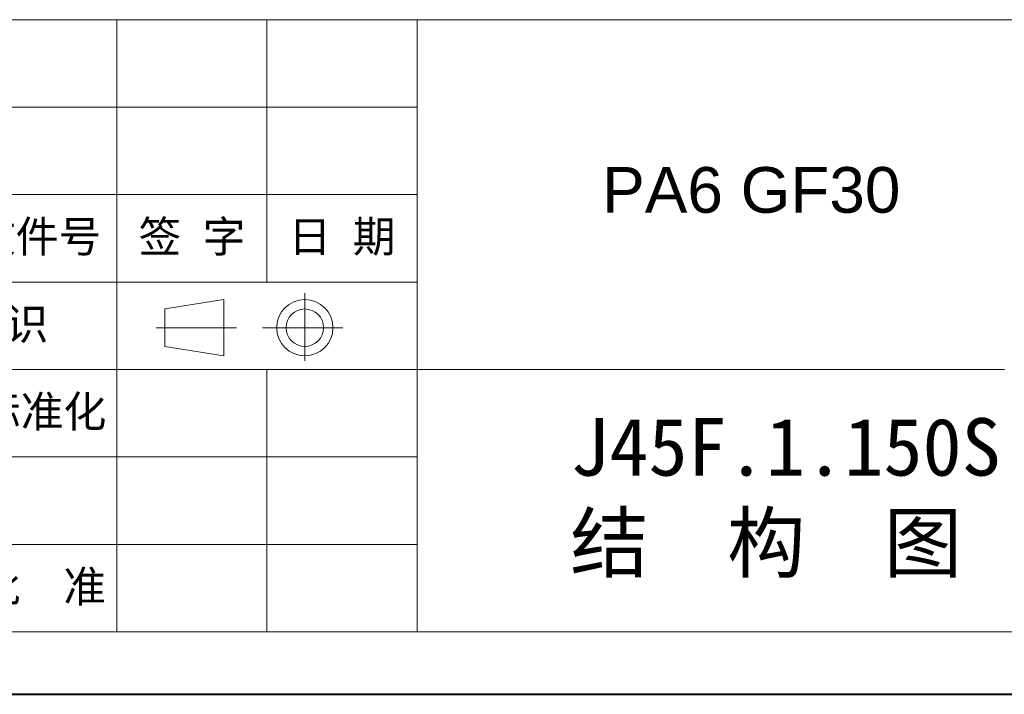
# Model space of a CAD drawing. Header units: millimetres. Extents: x 2552 to 4022, y 535 to 1568.
# Tile 17 of 47: x 3509 to 3783, y 535 to 723. Entities that reach past the tile are written whole.
import ezdxf

# ---------------------------------------------------------------- set-up
doc = ezdxf.new("R2010")
doc.units = ezdxf.units.MM
doc.layers.add('标注线', color=7, linetype='Continuous', lineweight=15)
doc.styles.add('样式 6', font='仿宋_GB2312.ttf')

msp = doc.modelspace()

# ---------------------------------------------------------------- linework, layer by layer
at = {"color": 7, "lineweight": 13}
for p, q in [((3216.289, 722.529), (3995.449, 722.529)), ((3369.38, 552.099), (3995.449, 552.099))]:
    msp.add_line(p, q, dxfattribs=at)
at = {"color": 7, "lineweight": 15}
for p, q in [((3536.332, 722.529), (3536.332, 649.487)), ((3578.07, 722.529), (3578.07, 649.487)), ((3619.808, 722.529), (3619.808, 552.099)), ((3369.38, 698.182), (3619.808, 698.182)), ((3369.38, 673.835), (3619.808, 673.835)), ((3369.38, 649.487), (3619.808, 649.487)), ((3536.332, 649.487), (3536.332, 552.099)), ((3549.686, 641.993), (3566.078, 644.601)), ((3566.078, 628.95), (3566.078, 644.601)), ((3588.601, 627.597), (3588.601, 646.369)), ((3549.686, 641.993), (3549.686, 631.558)), ((3569.549, 636.776), (3547.277, 636.776)), ((3576.803, 636.776), (3599.212, 636.776)), ((3549.686, 631.558), (3566.078, 628.95)), ((3369.38, 625.14), (3783.281, 625.14)), ((3578.07, 625.14), (3578.07, 552.099)), ((3369.38, 600.793), (3619.808, 600.793)), ((3369.38, 576.446), (3619.808, 576.446))]:
    msp.add_line(p, q, dxfattribs=at)
at = {"color": 7, "lineweight": 40}
msp.add_line((2552.012, 534.708), (4012.84, 534.708), dxfattribs=at)
at = {"color": 7, "lineweight": 15}
for radius in [7.826, 5.217]:
    msp.add_circle((3588.601, 636.776), radius, dxfattribs=at)

# ---------------------------------------------------------------- texts
at = {"attachment_point": 1, "style": '样式 6'}
for s, insert, char_height in [('{\\fArial|b0|i0|c0|p32;PA6 GF30\\f楷体_GB2312|b0|i0|c134|p49;  }', (3671.327, 681.498), 12.72137), ('{\\C7;J45F.1.150S\\P}结  构  图', (3662.434, 611.594), 16.00898)]:
    msp.add_mtext(s, dxfattribs=dict(at, insert=insert, char_height=char_height))
at = {"layer": '标注线', "color": 7, "lineweight": 18, "char_height": 8.7322, "attachment_point": 5, "style": '样式 6'}
for s, insert, width in [('更改文件号', (3502.202, 661.661), 72.00922), ('签 字', (3557.201, 661.661), 41.73793), ('日 期', (3598.939, 661.661), 41.73793), ('投影标识', (3493.418, 637.314), 51.03377), ('标准化', (3515.505, 612.967), 56.44173), ('批  准', (3515.463, 564.272), 41.73793)]:
    msp.add_mtext(s, dxfattribs=dict(at, insert=insert, width=width))

doc.saveas('drawing.dxf')
